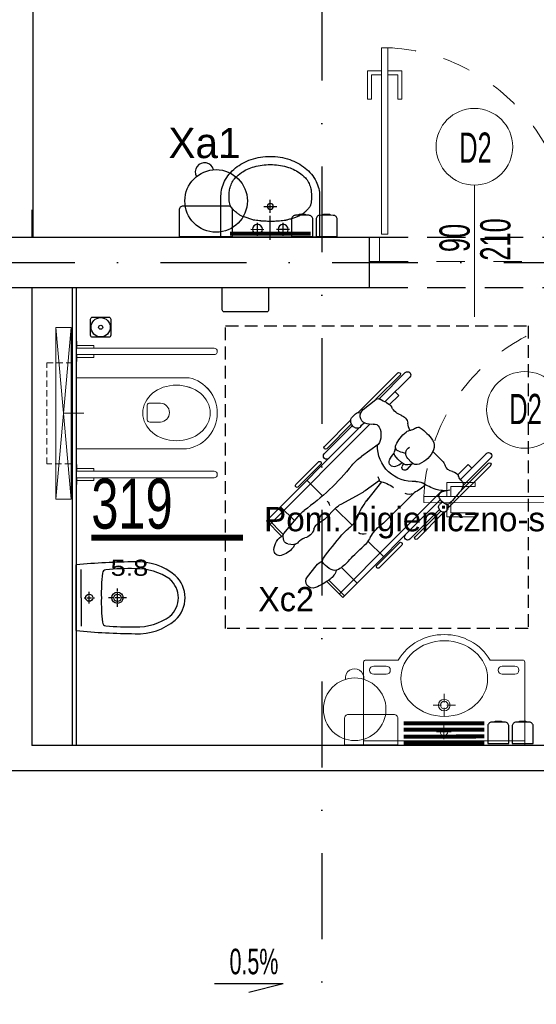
# Model space of a CAD drawing. Header units: millimetres. Extents: x 14495 to 271441, y -21035 to 2232.
# Tile 68 of 227: x 85800 to 86056, y -6146 to -5658. Entities that reach past the tile are written whole.
import ezdxf
from ezdxf.enums import TextEntityAlignment as Align

# ---------------------------------------------------------------- set-up
doc = ezdxf.new("R2010")
doc.units = ezdxf.units.MM
for name, pattern in [('$0$DASHED', [0.75, 0.5, -0.25]), ('DASHDOT', [1, 0.5, -0.25, 0, -0.25]), ('DASHED', [28.222222, 14.111111, -14.111111]), ('DASHED2', [9.525, 6.35, -3.175])]:
    doc.linetypes.add(name, pattern=pattern)
for name, color, linetype in [('-- TECH  SYMBOLE', 1, 'Continuous'), ('-- TECH NIEPEŁNOSPRAWNI', 8, 'Continuous'), ('-- TECH SPRZĘT NIEPEŁN', 1, 'Continuous'), ('-TECH SANITARNA', 1, 'Continuous'), ('_1_cienkie', 251, 'Continuous'), ('_A_widok', 1, 'Continuous'), ('_urządzenia_sanit', 1, 'Continuous'), ('A-POW-NR', 1, 'Continuous'), ('A_L_WIDOK', 1, 'Continuous'), ('A_opis', 1, 'Continuous'), ('A_OSIE', 252, 'DASHDOT'), ('A_PROJEKTOWANE', 3, 'Continuous'), ('A_SC_DZIAlOWE', 4, 'Continuous'), ('Sc-płyta cemwłókn-stelaz-wzmocnienie', 14, 'Continuous'), ('sciany projektowane', 3, 'Continuous'), ('TECH Wyp.drobne', 1, 'Continuous')]:
    doc.layers.add(name, color=color, linetype=linetype)
for name, color, linetype, lineweight in [('03', 2, 'Continuous', 13), ('A-GENM', 2, 'Continuous', 9), ('A_SANITARNE', 131, 'Continuous', 15), ('A_Stolarka_drzwi', 1, 'Continuous', 9), ('M_drzwi', 1, 'Continuous', 5), ('P-SANR-FIXT', 2, 'Continuous', 9), ('Technologia sanitarne', 1, 'Continuous', 30)]:
    doc.layers.add(name, color=color, linetype=linetype, lineweight=lineweight)
doc.layers.add('A-POW', color=2, linetype='Continuous', plot=False)
doc.styles.add('APLUS', font='arial.ttf', dxfattribs={"width": 0.6})
doc.styles.add('arial-tab', font='arial.ttf')
doc.styles.add('ARIAL1_2', font='arial.ttf', dxfattribs={"width": 1.2})
doc.styles.add('arialce', font='ARIALN.TTF')
doc.styles.add('cent', font='swissel.ttf')
doc.styles.add('cg', font='GOTHIC.TTF')
doc.styles.add('ROMANS', font='romans', dxfattribs={"width": 0.6})
doc.styles.add('switz721ltexbt', font='swissel.ttf')

# ---------------------------------------------------------------- blocks, each defined once
blk = doc.blocks.new('DRZWI Z OSCIEZNICA NIEOKALAJACA 90')
at = {"linetype": 'DASHED'}
for p, q in [((-12, 5), (-12, 99)), ((0, 5), (0, 99))]:
    blk.add_line(p, q, dxfattribs=at)
at = {"ltscale": 0.05}
blk.add_line((-39.5, 52), (25.59, 52), dxfattribs=at)
for points in [[(-12, 99), (-12, 104), (0, 104), (0, 99)], [(-12, 0), (-12, 5), (0, 5), (0, 0)], [(93.91, 9.01), (1.43, 9.01), (1.43, 6.01), (93.91, 6.01)]]:
    blk.add_lwpolyline(points, close=True)
for points in [[(82.48, 9.01), (82.48, 16.01), (68.48, 16.01), (68.48, 14.01), (80.48, 14.01), (80.48, 9.01)], [(82.48, 6.01), (82.48, -0.99), (68.48, -0.99), (68.48, 1.01), (80.48, 1.01), (80.48, 6.01)]]:
    blk.add_lwpolyline(points)
at = {"linetype": 'DASHED'}
blk.add_arc((0, 5), 94, 2.4475, 90, dxfattribs=at)
blk = doc.blocks.new('SSCVCFDSS')
blk.add_line((0, 50.02), (0, 0))
blk.add_circle((0, -19), 19)
at = {"style": 'ROMANS', "text_generation_flag": 4, "width": 0.6}
blk.add_attdef('FD1-8', text='', height=13, rotation=270, dxfattribs=at).set_placement((6.15, 55.19), align=Align.RIGHT)
for tag, p in [('90', (-8.71, 25.47)), ('200', (8.16, 25.47))]:
    blk.add_attdef(tag, text='', height=13, rotation=270, dxfattribs=at).set_placement(p, align=Align.MIDDLE)
blk.add_attdef('AL6C', text='', height=13, dxfattribs=at).set_placement((-0.56, -18.64), align=Align.MIDDLE)
blk = doc.blocks.new('wc inw')
at = {"color": 2, "lineweight": 0}
for p, q in [((-17.77, 0), (17.51, 0)), ((-4.44, -36.51), (-4.44, -41.77)), ((-3.5, -35.21), (4, -35.21)), ((4.94, -36.51), (4.94, -41.77)), ((-17.77, -54.69), (-17.51, -56.08)), ((-17.51, -56.08), (-17.12, -57.53)), ((-17.12, -57.53), (-16.6, -58.93)), ((17.12, -57.53), (16.6, -58.93)), ((17.51, -56.08), (17.12, -57.53)), ((-16.6, -58.93), (-15.97, -60.29)), ((-15.97, -60.29), (-15.22, -61.59)), ((-15.22, -61.59), (-14.37, -62.83)), ((-14.37, -62.83), (-13.41, -63.99)), ((14.37, -62.83), (13.41, -63.99)), ((15.22, -61.59), (14.37, -62.83)), ((15.97, -60.29), (15.22, -61.59)), ((16.6, -58.93), (15.97, -60.29)), ((-13.41, -63.99), (-11.77, -65.6)), ((-11.77, -65.6), (-10, -66.94)), ((-10, -66.94), (-8.71, -67.72)), ((-8.71, -67.72), (-6.54, -68.77)), ((8.71, -67.72), (6.54, -68.77)), ((10, -66.94), (8.71, -67.72)), ((11.77, -65.6), (10, -66.94)), ((13.41, -63.99), (11.77, -65.6)), ((-6.54, -68.77), (-5.07, -69.25)), ((-5.07, -69.25), (-3.02, -69.72)), ((-3.02, -69.72), (-1.52, -69.92)), ((-1.52, -69.92), (0, -70)), ((1.52, -69.92), (0, -70)), ((3.02, -69.72), (1.52, -69.92)), ((5.07, -69.25), (3.02, -69.72)), ((6.54, -68.77), (5.07, -69.25))]:
    blk.add_line(p, q, dxfattribs=at)
at = {"color": 2, "lineweight": 9}
for p, q in [((-17.77, -54.69), (-17.77, 0)), ((17.51, -56.08), (17.51, 0))]:
    blk.add_line(p, q, dxfattribs=at)
at = {"color": 8, "linetype": 'DASHED2', "lineweight": 9, "ltscale": 0.5}
blk.add_lwpolyline([(24.87, 14.5), (24.87, 2.5), (-25.13, 2.5), (-25.13, 14.5)], close=True, dxfattribs=at)
at = {"color": 2, "lineweight": 0}
for centre, radius, start, end in [((-3.24, -36.39), 1.2, 102.2339, 185.8899), ((3.75, -36.39), 1.2, 354.1101, 77.7661), ((0.25, -41.54), 4.7, 182.8022, 357.1978)]:
    blk.add_arc(centre, radius, start, end, dxfattribs=at)
blk.add_ellipse((0.05, -49.75), major_axis=(0, -16.75), ratio=0.823529, dxfattribs=at)
at = {"layer": 'Sc-płyta cemwłókn-stelaz-wzmocnienie', "lineweight": 9}
blk.add_line((-0.13, 6.25), (-0.13, -3.75), dxfattribs=at)
at = {"layer": 'Sc-płyta cemwłókn-stelaz-wzmocnienie', "color": 8, "lineweight": 9}
blk.add_lwpolyline([(-42.63, 2.5), (42.37, 2.5), (42.37, 10), (-42.63, 2.5), (-42.63, 10), (42.37, 2.5), (42.37, 10), (-42.63, 10)], dxfattribs=at)
blk = doc.blocks.new('D_wc_holder_ds - BG0900CS-706874-PW_K0')
at = {"layer": 'A-GENM', "color": 1}
for p, q in [((-392.11, 501.61), (-392.11, 493.11)), ((-390.76, 501.61), (-392.11, 501.61)), ((-386.21, 501.61), (-387.56, 501.61)), ((-386.21, 493.11), (-386.21, 501.61))]:
    blk.add_line(p, q, dxfattribs=at)
at = {"layer": 'P-SANR-FIXT', "color": 1}
for p, q in [((-390.76, 561.21), (-390.76, 493.11)), ((-387.56, 493.11), (-387.56, 561.21)), ((-390.76, 493.11), (-394.16, 493.11)), ((-394.16, 493.11), (-394.16, 492.81)), ((-384.16, 493.11), (-387.56, 493.11)), ((-384.16, 492.81), (-384.16, 493.11))]:
    blk.add_line(p, q, dxfattribs=at)
blk.add_arc((-389.16, 561.21), 1.6, 0, 180, dxfattribs=at)
blk = doc.blocks.new('umywalka vb npnsp')
at = {"layer": 'A_SANITARNE', "color": 1}
for p, q in [((364034, 420745), (364034, 420781.5)), ((364034, 420745), (363997.5, 420745)), ((364034, 420745), (364034, 420708.5)), ((364034, 420745), (364070.5, 420745)), ((364032.5, 420626), (364032.5, 420668.5)), ((364019.5, 420613), (363977, 420613)), ((364032.5, 420600), (364032.5, 420557.5)), ((364045.5, 420613), (364088, 420613))]:
    blk.add_line(p, q, dxfattribs=at)
at = {"layer": 'A_SANITARNE', "color": 2}
for p, q in [((363682.5, 420460), (363745, 420460)), ((364382.5, 420460), (364320, 420460)), ((363745, 420420), (363682.5, 420420)), ((364320, 420420), (364382.5, 420420))]:
    blk.add_line(p, q, dxfattribs=at)
blk.add_lwpolyline([(363632.5, 420814), (363632.5, 420400, 0.368325), (363644, 420390), (363804.5, 420390, 0.267589), (364032.5, 420264), (364032.5, 420264, 0.267589), (364260.5, 420390), (364421, 420390, 0.368325), (364432.5, 420400), (364432.5, 420814), (363632.5, 420814)], format="xyb", dxfattribs=at)
blk.add_lwpolyline([(363632.5, 420814), (364432.5, 420814), (364432.5, 420789.5), (363632.5, 420789.5)], close=True, dxfattribs=at)
at = {"layer": 'A_SANITARNE', "color": 1}
for centre, radius in [((364034, 420745), 18.5), ((364032.5, 420613), 29), ((364032.5, 420613), 19)]:
    blk.add_circle(centre, radius, dxfattribs=at)
at = {"layer": 'A_SANITARNE', "color": 2}
for centre, start, end in [((363682.5, 420440), 90, 270), ((363745, 420440), 270, 90), ((364320, 420440), 90, 270), ((364382.5, 420440), 270, 90)]:
    blk.add_arc(centre, 20, start, end, dxfattribs=at)
blk.add_ellipse((364032.5, 420481.5), major_axis=(-215, 0), ratio=0.872093, dxfattribs=at)
blk = doc.blocks.new('umywalka')
at = {"layer": '_urządzenia_sanit', "color": 2, "linetype": 'Continuous'}
for p, q in [((331482.45, 871398.51), (331462.04, 871398.51)), ((331462.04, 871398.51), (331462.04, 871349.58)), ((331462.7, 871380.42), (331469.16, 871380.42)), ((331465.93, 871383.65), (331465.93, 871377.19)), ((331477.27, 871370.82), (331477.27, 871377.27)), ((331460.8, 871374.04), (331472.71, 871374.04)), ((331465.93, 871364.44), (331465.93, 871370.9)), ((331474.04, 871374.04), (331480.5, 871374.04)), ((331462.7, 871367.67), (331469.16, 871367.67)), ((331462.04, 871349.58), (331482.45, 871349.58))]:
    blk.add_line(p, q, dxfattribs=at)
for centre, radius in [((331465.93, 871380.42), 2.5), ((331477.27, 871374.04), 1.5), ((331465.93, 871367.67), 2.5)]:
    blk.add_circle(centre, radius, dxfattribs=at)
for centre, radius, start, end in [((331482.45, 871382.64), 15.87, 62.6911, 90), ((331480.31, 871378.49), 20.54, 38.7372, 62.6911), ((331485.96, 871381.56), 14.99, 141.6243, 148.384), ((331483.43, 871383.56), 11.77, 135.4467, 141.6243), ((331486.24, 871380.79), 15.71, 130.0998, 135.4467), ((331483.15, 871384.46), 10.92, 123.1945, 130.0998), ((331479.37, 871390.23), 4.02, 111.7985, 123.1945), ((331479.17, 871390.73), 3.48, 101.2008, 111.7985), ((331482.2, 871375.47), 19.04, 96.6753, 101.2008), ((331481.63, 871380.31), 14.16, 90.0044, 96.6753), ((331481.63, 871356.57), 37.9, 85.928, 90.0044), ((331483.49, 871382.66), 11.75, 74.208, 85.928), ((331482.48, 871379.1), 15.45, 63.9928, 74.208), ((331485.42, 871385.12), 8.75, 46.1924, 63.9928), ((331478.68, 871378.1), 18.48, 33.9688, 46.1924), ((331476.95, 871375.8), 24.84, 18.3811, 38.7372), ((331513.86, 871371.05), 44.74, 159.7511, 162.3793), ((331501.13, 871375.75), 31.17, 156.6022, 159.7511), ((331481.83, 871384.1), 10.15, 148.384, 156.6022), ((331476.09, 871376.35), 21.61, 24.7806, 33.9688), ((331475.72, 871376.18), 22.01, 15.6775, 24.7806), ((331844.52, 871337.47), 376.71, 173.2621, 173.7185), ((331473.33, 871381.32), 2.94, 168.0964, 173.2621), ((331480.91, 871379.72), 10.69, 163.9666, 168.0964), ((331540.18, 871362.69), 72.36, 162.3793, 163.9666), ((331468.42, 871374.13), 29.6, 7.7962, 15.6775), ((331471.67, 871374.04), 30.41, 0, 18.3811), ((331531.1, 871374.44), 61.22, 177.7403, 180.3698), ((331496.08, 871375.82), 26.18, 173.7185, 177.7403), ((331467.78, 871374.04), 30.24, 0, 7.7962), ((331531.1, 871373.65), 61.22, 179.6302, 182.2597), ((331496.08, 871372.27), 26.18, 182.2597, 186.2815), ((331467.78, 871374.04), 30.24, 352.2038, 0), ((331471.67, 871374.04), 30.41, 341.6189, 0), ((331844.52, 871410.62), 376.71, 186.2815, 186.7379), ((331473.33, 871366.77), 2.94, 186.7379, 191.9036), ((331480.91, 871368.37), 10.69, 191.9036, 196.0334), ((331475.72, 871371.91), 22.01, 335.2194, 344.3225), ((331468.42, 871373.96), 29.6, 344.3225, 352.2038), ((331540.18, 871385.4), 72.36, 196.0334, 197.6207), ((331513.86, 871377.04), 44.74, 197.6207, 200.2489), ((331501.13, 871372.34), 31.17, 200.2489, 203.3978), ((331476.09, 871371.74), 21.61, 326.0312, 335.2194), ((331476.95, 871372.29), 24.84, 321.2628, 341.6189), ((331481.83, 871363.99), 10.15, 203.3978, 211.616), ((331485.96, 871366.53), 14.99, 211.616, 218.3757), ((331483.43, 871364.53), 11.77, 218.3757, 224.5533), ((331486.24, 871367.3), 15.71, 224.5533, 229.9002), ((331485.42, 871362.97), 8.75, 296.0072, 313.8076), ((331480.31, 871369.6), 20.54, 297.3089, 321.2628), ((331478.68, 871369.99), 18.48, 313.8076, 326.0312), ((331483.15, 871363.63), 10.92, 229.9002, 236.8055), ((331479.37, 871357.86), 4.02, 236.8055, 248.2015), ((331479.17, 871357.36), 3.48, 248.2015, 258.7992), ((331482.2, 871372.62), 19.04, 258.7992, 263.3247), ((331481.63, 871367.78), 14.16, 263.3247, 269.9956), ((331481.63, 871391.52), 37.9, 269.9956, 274.072), ((331482.45, 871365.45), 15.87, 270, 297.3089), ((331483.49, 871365.43), 11.75, 274.072, 285.792), ((331482.48, 871368.99), 15.45, 285.792, 296.0072)]:
    blk.add_arc(centre, radius, start, end, dxfattribs=at)
blk = doc.blocks.new('bidet')
at = {"color": 2}
blk.add_line((1.5, 54.02), (34.1, 54.02), dxfattribs=at)
at = {"color": 1}
for p, q in [((17.8, 51.52), (3.8, 51.52)), ((17.8, 51.52), (31.8, 51.52)), ((17.8, 50), (17.8, 48.96)), ((15.02, 47.52), (16.18, 47.52)), ((16.64, 47.52), (17.8, 47.52)), ((17.8, 48.56), (17.8, 47.52)), ((17.8, 47.52), (17.8, 46.47)), ((17.8, 47.52), (18.96, 47.52)), ((17.8, 45.94), (17.8, 44.89)), ((19.56, 47.52), (20.71, 47.52)), ((17.8, 36.77), (17.8, 37.97)), ((17.8, 35.12), (17.8, 36.32)), ((17.8, 33.52), (17.8, 34.72)), ((13.28, 33.52), (14.59, 33.52)), ((14.9, 33.52), (16.21, 33.52)), ((16.49, 33.52), (17.8, 33.52)), ((17.8, 33.52), (19.11, 33.52)), ((17.8, 32.31), (17.8, 33.52)), ((17.8, 30.76), (17.8, 31.96)), ((17.8, 29.11), (17.8, 30.31)), ((19.46, 33.52), (20.77, 33.52)), ((21.08, 33.52), (22.39, 33.52))]:
    blk.add_line(p, q, dxfattribs=at)
for centre, radius in [((17.8, 47.52), 1.75), ((17.8, 33.52), 2.77), ((17.8, 33.52), 1.82)]:
    blk.add_circle(centre, radius, dxfattribs=at)
at = {"color": 2}
for centre, radius, start, end in [((341.42, 21.92), 341.43, 174.6066, 179.5285), ((-305.82, 21.92), 341.43, 0.4715, 5.3934), ((132.64, 27.85), 129.28, 174.9124, 181.3833), ((5.85, 39.03), 2, 96.0644, 171.6591), ((15.68, -55.2), 96.73, 88.7471, 95.9614), ((19.92, -55.2), 96.73, 84.0386, 91.2529), ((29.75, 39.03), 2, 8.3409, 83.9356), ((-97.04, 27.85), 129.28, 358.6167, 5.0876), ((28.61, 23.38), 28.64, 177.2876, 220.2254), ((31.77, 23.95), 28.39, 178.4126, 215.4929), ((3.83, 23.95), 28.39, 324.5071, 1.5874), ((6.99, 23.38), 28.64, 319.7746, 2.7124), ((17.8, 14.97), 14.97, 222.3661, 317.6339), ((17.8, 15.43), 12.12, 221.0711, 318.9289)]:
    blk.add_arc(centre, radius, start, end, dxfattribs=at)
blk = doc.blocks.new('niepełnosprawny')
at = {"layer": '-- TECH SPRZĘT NIEPEŁN', "color": 8, "linetype": 'DASHED2'}
blk.add_lwpolyline([(0, 0), (150, 0), (150, 150), (0, 150)], close=True, dxfattribs=at)
at = {"color": 252}
for p, q in [((48.81, 78.49), (98.5, 128.03)), ((50.55, 83.75), (96.73, 129.8)), ((103.44, 121.4), (95.9, 128.97)), ((104.29, 122.22), (96.73, 129.8)), ((96.56, 115.8), (89.65, 122.74)), ((102.89, 121.08), (93.5, 113.25)), ((106.38, 121.06), (104.56, 121.48)), ((108.08, 119.1), (108.33, 116.21)), ((67.44, 104.01), (78.65, 115.18)), ((68.64, 102.8), (79.85, 113.97)), ((76.53, 109.66), (84.24, 101.92)), ((124.41, 109.47), (118.88, 105.04)), ((46.67, 87.92), (59.79, 101)), ((48.59, 87.63), (60.89, 99.89)), ((49.48, 87.1), (63.48, 101.06)), ((95.34, 100.38), (90.54, 95.64)), ((125.99, 98.78), (133.76, 90.99)), ((126.68, 99.76), (134.59, 91.82)), ((81.65, 42.57), (132.83, 93.59)), ((90.52, 95.62), (98.8, 87.32)), ((88.32, 92.66), (83.28, 83.24)), ((86.14, 43.52), (134.59, 91.82)), ((119.74, 92.55), (127.51, 84.76)), ((23.27, 64.59), (42.97, 84.23)), ((45.28, 87.25), (43.68, 85.63)), ((41.51, 81.82), (36.44, 75.54)), ((48.38, 81.59), (49.73, 82.94)), ((58.81, 74.31), (64.73, 82.64)), ((76.71, 73.72), (81.8, 80.85)), ((77.24, 72.74), (86.69, 80.08)), ((106.69, 79.4), (114.39, 71.68)), ((23.2, 60.9), (36.17, 73.83)), ((24.38, 63.49), (36.36, 75.44)), ((107.51, 63.82), (118.72, 74.99)), ((108.71, 62.61), (119.92, 73.79)), ((25.41, 58.69), (37.73, 70.97)), ((34.45, 64.17), (39.01, 68.72)), ((82.76, 56.53), (96.49, 70.37)), ((34.45, 64.17), (32.68, 65.94)), ((60.48, 65.72), (62.59, 66.34)), ((66.1, 64.6), (64.24, 66.03)), ((66.22, 64.49), (67.8, 62.74)), ((67.59, 58), (65.78, 59.63)), ((68.33, 62.01), (69.79, 62.52)), ((68.36, 57.02), (68.78, 58.58)), ((68.57, 57.8), (71.18, 60.21)), ((91.02, 43.97), (105.75, 58.66)), ((91.79, 43.32), (104.58, 56.07)), ((92.39, 41.72), (105.68, 54.97)), ((62.36, 47.32), (66.88, 42.58)), ((81.85, 40.7), (81.48, 44.24)), ((69.17, 18.56), (90.42, 39.75)), ((81.37, 38.77), (82.34, 42.64)), ((81.79, 41.32), (81.96, 41.14)), ((90.63, 39.78), (89.62, 39.63)), ((92.27, 41.46), (91.49, 40.32)), ((68.78, 29.74), (73.88, 34.82)), ((63.27, 20.71), (76.18, 33.59)), ((65.48, 18.5), (79.33, 32.31)), ((68.06, 19.67), (82.57, 34.13)), ((68.78, 29.74), (70.54, 27.97))]:
    blk.add_line(p, q, dxfattribs=at)
for centre, radius, start, end in [((111.33, 117.6), 8.42, 92.0801, 152.3176), ((102.55, 125.67), 11.71, 309.8076, 344.0873), ((111.13, 123.23), 2.79, 344.0873, 92.0801), ((104.13, 119.6), 1.93, 77.0103, 129.8071), ((105.88, 118.9), 2.21, 4.9834, 77.0103), ((79.25, 114.58), 0.85, 314.9142, 134.9142), ((100.85, 104.43), 11.48, 129.8071, 144.4036), ((110.36, 109.57), 5.38, 124.7918, 166.9989), ((105.9, 115.99), 2.44, 304.7918, 4.9834), ((107.45, 119.78), 4.04, 282.636, 309.8076), ((-7.73, 182.16), 122.05, 309.0761, 324.4036), ((99.03, 112.19), 6.25, 286.0249, 346.9989), ((126.57, 106.78), 3.45, 336.8833, 128.6769), ((68.04, 103.4), 0.85, 134.9142, 314.9142), ((88.21, 107.59), 10.14, 314.6602, 335.0414), ((102.23, 101.07), 5.32, 106.0249, 155.0414), ((124.41, 98.13), 8.85, 128.6769, 154.4635), ((97.6, 119.15), 34.95, 323.1752, 336.8833), ((60.34, 100.44), 0.781, 314.9142, 134.9142), ((64.58, 99.95), 1.56, 314.9142, 134.9142), ((89.04, 101.08), 2.52, 214.2913, 270.2275), ((249.89, -78.93), 225.21, 126.7532, 130.4972), ((116.44, 99.76), 2.19, 46.2022, 126.7532), ((107.46, 90.39), 15.16, 28.3964, 46.2022), ((117.64, 95.9), 3.59, 329.7496, 28.3964), ((118.44, 103.54), 8.91, 287.5671, 323.1752), ((99.28, 86.8), 12.43, 134.6602, 151.8587), ((103.91, 103.91), 19.48, 311.2166, 329.7496), ((46.91, 85.64), 2.29, 95.9124, 135.2876), ((47.07, 84.08), 3.86, 21.6213, 95.9124), ((87.4, 100.04), 17.08, 292.3021, 320.9702), ((118.76, 74.62), 23.29, 130.4972, 140.9702), ((160.39, 39.43), 66.23, 131.2166, 139.4117), ((44.6, 79.33), 3.97, 23.0576, 141.0879), ((45.49, 83.83), 2.56, 135.2876, 199.0105), ((48.74, 84.75), 2.06, 299.3232, 21.6213), ((84.46, 68.62), 24.2, 129.0761, 144.5991), ((64.04, 93.53), 21.81, 324.4898, 331.8587), ((105.55, 55.79), 30.75, 112.3021, 130.5822), ((98.17, 81.67), 5.1, 343.6072, 29.25), ((51.53, 79.78), 3.63, 119.3232, 158.5971), ((41.65, 78.08), 7.18, 349.4627, 23.0576), ((114.36, 61.15), 19.56, 119.084, 142.3635), ((95.54, 94.99), 19.16, 299.084, 319.4117), ((37.8, 74.45), 1.75, 141.0879, 213.4671), ((21.26, 63.51), 18.09, 22.0627, 33.4671), ((51.38, 76.27), 2.72, 169.4627, 244.8586), ((54.05, 81.97), 9.02, 244.8586, 301.8594), ((59.57, 57.07), 17.61, 355.5754, 91.6), ((82.24, 90.41), 17.58, 244.2845, 252.7304), ((94.58, 77.41), 17.97, 192.1882, 216.1337), ((119.32, 74.39), 0.85, 314.9142, 134.9142), ((42.99, 72.32), 5.36, 202.0627, 241.4836), ((70.78, 58.8), 10.8, 113.3822, 135.1523), ((67.46, 66.49), 2.42, 342.2091, 113.3822), ((75.87, 90.84), 29.05, 315.2262, 322.3635), ((23.83, 64.04), 0.781, 134.9142, 314.9142), ((36.54, 60.45), 8.14, 18.4308, 61.4836), ((66.49, 49.45), 17.71, 114.5005, 141.3241), ((60.04, 63.6), 2.17, 14.0842, 114.5005), ((97.1, 72.89), 36.04, 194.0842, 199.799), ((63.11, 64.55), 1.86, 52.4373, 106.2854), ((65.53, 63.87), 0.929, 42.02, 52.4373), ((61.22, 68.49), 8.97, 318.6218, 342.2091), ((108.11, 63.22), 0.85, 134.9142, 314.9142), ((24.3, 59.8), 1.56, 134.9142, 314.9142), ((48.96, 64.59), 4.95, 198.4308, 262.4364), ((46.78, 48.12), 11.66, 64.6399, 82.4364), ((56.18, 57.7), 4.51, 141.3241, 176.2431), ((63.24, 57.1), 3.58, 44.9142, 150.3518), ((64.49, 59.76), 4.45, 344.6393, 42.02), ((70.25, 61.22), 1.38, 312.7414, 109.1452), ((78.06, 58.83), 5.46, 340.0191, 23.7416), ((104.65, 59.76), 1.56, 314.9142, 134.9142), ((52.03, 54.54), 1.84, 135.8677, 215.1309), ((48.23, 58.22), 3.45, 315.8677, 356.2431), ((56.31, 59.06), 13.21, 293.0477, 337.2881), ((65.2, 55.34), 3.58, 337.2881, 47.9487), ((82.68, 55.29), 5.58, 175.5754, 210.5582), ((62.59, 66.81), 22.64, 315.484, 332.9886), ((105.13, 55.52), 0.781, 314.9142, 134.9142), ((70.93, 67.84), 24.94, 215.1309, 234.9585), ((39.97, 30.07), 44.02, 20.7313, 30.5582), ((59.51, 51.55), 5.05, 234.9585, 293.0477), ((75.82, 43.64), 5.69, 6.0149, 20.7313), ((84.4, 42.12), 2.13, 59.267, 165.9433), ((81.38, 37.04), 8.04, 31.2032, 59.267), ((89.64, 43.07), 1.32, 82.6942, 142.7407), ((89.4, 41.25), 3.15, 19.3206, 82.6942), ((70.93, 46.43), 5.58, 223.6333, 251.3772), ((67.69, 36.81), 4.56, 8.0457, 71.3772), ((86.67, 45.33), 2.41, 274.4036, 322.7407), ((86.68, 40.25), 1.84, 314.2095, 31.2032), ((89.46, 40.71), 1.1, 211.3327, 278.7192), ((90.44, 41.04), 1.28, 278.7192, 325.6132), ((91.5, 41.99), 0.934, 325.6132, 19.3206), ((75.93, 37.98), 3.76, 188.0457, 250.1291), ((72.79, 29.3), 5.46, 41.141, 70.1291), ((31.71, 96.75), 80.67, 308.4599, 314.2095), ((78.49, 34.28), 2.1, 221.141, 280.3265), ((77.64, 38.93), 6.83, 280.3265, 308.4599), ((64.37, 19.61), 1.56, 134.9142, 314.9142), ((68.61, 19.12), 0.781, 134.9142, 314.9142)]:
    blk.add_arc(centre, radius, start, end, dxfattribs=at)
blk = doc.blocks.new('POW')
at = {"const_width": 5}
blk.add_lwpolyline([(125.32, 0), (0, 0)], dxfattribs=at)
at = {"style": 'switz721ltexbt'}
blk.add_attdef('001', (-1.78, 12.35), '', height=41.18, dxfattribs=at)

msp = doc.modelspace()

# ---------------------------------------------------------------- linework, layer by layer
at = {"layer": '-TECH SANITARNA', "color": 1, "const_width": 2}
msp.add_lwpolyline([(86030.28, -6006.78), (85990.28, -6006.85)], dxfattribs=at)
at = {"layer": '-TECH SANITARNA', "color": 1, "linetype": '$0$DASHED', "ltscale": 5, "const_width": 2}
for points in [[(86030.29, -6009.96), (85990.29, -6010.03)], [(86030.3, -6013.33), (85990.3, -6013.4)], [(86030.3, -6016.52), (85990.3, -6016.59)]]:
    msp.add_lwpolyline(points, dxfattribs=at)
at = {"layer": '03', "color": 1}
msp.add_lwpolyline([(85985.4, -6002.41), (85962.9, -6002.45, 0.414214), (85960.91, -6004.45), (85960.93, -6017.45), (85987.43, -6017.4), (85987.41, -6004.4, 0.414214)], format="xyb", close=True, dxfattribs=at)
msp.add_circle((85966.03, -5999.83), 15.5, dxfattribs=at)
msp.add_arc((85965.98, -5984.33), 4.56, 351.747, 188.6534, dxfattribs=at)
at = {"layer": '_1_cienkie', "linetype": 'DASHED2', "ltscale": 3}
for p, q in [((85973.36, -5765.87), (86078.36, -5765.87)), ((85973.36, -5790.87), (86079.36, -5790.87))]:
    msp.add_line(p, q, dxfattribs=at)
at = {"layer": '_A_widok'}
for p, q in [((85825.87, -5790.87), (85825.87, -6017.87)), ((85827.87, -5790.87), (85827.87, -6017.87))]:
    msp.add_line(p, q, dxfattribs=at)
at = {"layer": 'A_L_WIDOK'}
for q in [(85896.4, -6135.95), (85913.48, -6140.2)]:
    msp.add_line((85930.57, -6135.95), q, dxfattribs=at)
at = {"layer": 'A_OSIE', "ltscale": 85}
for p, q in [((85949.79, -4964.93), (85949.79, -7648.79)), ((82295.57, -5778.37), (86562.74, -5778.37))]:
    msp.add_line(p, q, dxfattribs=at)
at = {"layer": 'A_PROJEKTOWANE'}
for p, q in [((85491.55, -5765.87), (85826.32, -5765.87)), ((85793.87, -5765.87), (85973.36, -5765.87)), ((85973.36, -5790.87), (85973.36, -5765.87)), ((85491.55, -5790.87), (85826.32, -5790.87)), ((85793.87, -5790.87), (85973.36, -5790.87))]:
    msp.add_line(p, q, dxfattribs=at)
at = {"layer": 'A_SC_DZIAlOWE'}
for p, q in [((85806.37, -5320.37), (85806.37, -5765.87)), ((85805.87, -5752.27), (85805.87, -5765.87)), ((85805.87, -5790.87), (85805.87, -6017.87)), ((86275.61, -6017.87), (85805.87, -6017.87)), ((86275.61, -6030.37), (85793.87, -6030.37))]:
    msp.add_line(p, q, dxfattribs=at)
at = {"layer": 'TECH Wyp.drobne', "color": 1}
for points in [[(85903.41, -5750.51), (85880.91, -5750.47, 0.414214), (85878.91, -5752.47), (85878.89, -5765.47), (85905.39, -5765.51), (85905.41, -5752.51, 0.414214)], [(85943.22, -5755.02), (85936.72, -5755.01, 0.414214), (85934.71, -5757), (85934.7, -5765.5), (85945.2, -5765.52), (85945.21, -5757.02, 0.414214)], [(85955.35, -5755.04), (85948.85, -5755.03, 0.414214), (85946.85, -5757.02), (85946.84, -5765.52), (85957.34, -5765.54), (85957.35, -5757.04, 0.414214)], [(85922.31, -5802.87), (85901.31, -5802.87, -0.414214), (85900.31, -5801.87), (85900.31, -5790.87), (85923.31, -5790.87), (85923.31, -5801.87, -0.414214)], [(85845.03, -5806.5), (85845.03, -5814.5, -0.414214), (85844.03, -5815.5), (85836.03, -5815.5, -0.414214), (85835.03, -5814.5), (85835.03, -5806.5, -0.414214), (85836.03, -5805.5), (85844.03, -5805.5, -0.414214)], [(86040.46, -6006.27), (86033.96, -6006.27, 0.414214), (86031.96, -6008.27), (86031.96, -6016.77), (86042.46, -6016.77), (86042.46, -6008.27, 0.414214)], [(86052.6, -6006.27), (86046.1, -6006.27, 0.414214), (86044.1, -6008.27), (86044.1, -6016.77), (86054.6, -6016.77), (86054.6, -6008.27, 0.414214)]]:
    msp.add_lwpolyline(points, format="xyb", close=True, dxfattribs=at)
for points in [[(85941.52, -5755.01), (85938.42, -5755.01), (85938.42, -5754.46), (85941.52, -5754.46)], [(85953.65, -5755.03), (85950.55, -5755.03), (85950.55, -5754.48), (85953.65, -5754.48)], [(86038.76, -6006.27), (86035.66, -6006.27), (86035.66, -6005.72), (86038.76, -6005.72)], [(86050.9, -6006.27), (86047.8, -6006.27), (86047.8, -6005.72), (86050.9, -6005.72)]]:
    msp.add_lwpolyline(points, close=True, dxfattribs=at)
at = {"layer": 'TECH Wyp.drobne', "color": 1, "const_width": 2}
msp.add_lwpolyline([(85904.12, -5764.1), (85944.12, -5764.16)], dxfattribs=at)
at = {"layer": 'TECH Wyp.drobne', "color": 1}
for centre, radius in [((85897.28, -5747.9), 15.5), ((85840.03, -5810.5), 4.78), ((85840.03, -5810.5), 1)]:
    msp.add_circle(centre, radius, dxfattribs=at)
msp.add_arc((85891.53, -5733.5), 4.56, 13.3001, 210.2066, dxfattribs=at)

# ---------------------------------------------------------------- block references
at = {"layer": '-- TECH NIEPEŁNOSPRAWNI', "xscale": -1, "rotation": 89.9960698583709}
msp.add_blockref('niepełnosprawny', (86052.01, -5809.81), dxfattribs=at)
at = {"layer": '_urządzenia_sanit', "xscale": -1, "rotation": 269.9039791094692}
msp.add_blockref('umywalka', (-786004.19, -335767.13), dxfattribs=at)
at = {"layer": 'A-POW-NR'}
ref = msp.add_blockref('POW', (85520.44, -5903.99), dxfattribs=dict(at, xscale=0.6, yscale=0.6, zscale=0.6))
ref.add_attrib('88,88', '6.3', dxfattribs={"layer": 'A-POW', "height": 8, "style": 'ARIAL1_2', "width": 1.2}).set_placement((85548.66, -5922.84), align=Align.RIGHT)
ref.add_attrib('POKOJ', 'pom. hig.-sanit. person.', (85606.12, -5900.78), dxfattribs={"layer": 'A-POW', "height": 12, "style": 'arialce', "width": 1.2})
ref.add_attrib('001', '342', (85520.44, -5899.48), dxfattribs={"layer": '0', "height": 24.71, "style": 'switz721ltexbt', "width": 0.7})
ref = msp.add_blockref('POW', (85835.41, -5914.84), dxfattribs=dict(at, xscale=0.6, yscale=0.6, zscale=0.6))
ref.add_attrib('88,88', '5.8', dxfattribs={"layer": 'A-POW', "height": 8, "style": 'ARIAL1_2', "width": 1.2}).set_placement((85863.63, -5933.69), align=Align.RIGHT)
ref.add_attrib('POKOJ', 'Pom. higieniczno-sanit.', (85921.08, -5911.63), dxfattribs={"layer": 'A-POW', "height": 12, "style": 'arialce', "width": 1.2})
ref.add_attrib('001', '319', (85835.41, -5910.33), dxfattribs={"layer": '0', "height": 24.71, "style": 'switz721ltexbt', "width": 0.7})
at = {"layer": 'A_SANITARNE', "xscale": 0.1, "yscale": 0.1, "zscale": 0.1, "rotation": 180}
msp.add_blockref('umywalka vb npnsp', (122413.68, 36063.53), dxfattribs=at)
at = {"layer": 'A_Stolarka_drzwi', "xscale": -1}
for p, rotation in [((85973.36, -5765.87), 270.0000000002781), ((86094.21, -5903.47), 359.9921397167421)]:
    msp.add_blockref('DRZWI Z OSCIEZNICA NIEOKALAJACA 90', p, dxfattribs=dict(at, rotation=rotation))
at = {"layer": 'M_drzwi'}
ref = msp.add_blockref('SSCVCFDSS', (86025.36, -5740.03), dxfattribs=dict(at, rotation=180.0000000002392))
ref.add_attrib('90', '210', dxfattribs={"layer": '0', "height": 15, "rotation": 270, "style": 'cent', "text_generation_flag": 6, "width": 0.6}).set_placement((86035.75, -5767), align=Align.MIDDLE)
ref.add_attrib('200', '90', dxfattribs={"layer": '0', "height": 15, "rotation": 270, "style": 'cent', "text_generation_flag": 6, "width": 0.6}).set_placement((86015.53, -5766.25), align=Align.MIDDLE)
ref.add_attrib('AL6C', 'D2', dxfattribs={"layer": '0', "height": 15, "style": 'arial-tab', "width": 0.6}).set_placement((86025.92, -5721.38), align=Align.MIDDLE)
ref = msp.add_blockref('SSCVCFDSS', (86069.41, -5851.48), dxfattribs=dict(at, rotation=270))
ref.add_attrib('90', '90', dxfattribs={"layer": '0', "height": 15, "style": 'cent', "width": 0.6}).set_placement((86096.38, -5841.09), align=Align.MIDDLE)
ref.add_attrib('200', '210', dxfattribs={"layer": '0', "height": 15, "style": 'cent', "width": 0.6}).set_placement((86095.63, -5861.31), align=Align.MIDDLE)
ref.add_attrib('AL6C', 'D2', dxfattribs={"layer": '0', "height": 15, "style": 'arial-tab', "width": 0.6}).set_placement((86050.76, -5850.92), align=Align.MIDDLE)
at = {"layer": 'sciany projektowane', "color": 4, "lineweight": 0, "rotation": 90}
msp.add_blockref('bidet', (85881.88, -5962.39), dxfattribs=at)
at = {"layer": 'TECH Wyp.drobne', "color": 1, "xscale": -1, "rotation": 269.9965001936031}
for p in [(85335.08, -5433.28), (85335.08, -5433.28), (85335.08, -5494.28), (85335.08, -5494.28)]:
    msp.add_blockref('D_wc_holder_ds - BG0900CS-706874-PW_K0', p, dxfattribs=at)
at = {"layer": 'Technologia sanitarne'}
for rotation in [89.99254673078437, 89.99604662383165, 89.99254673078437]:
    msp.add_blockref('wc inw', (85827.87, -5853.04), dxfattribs=dict(at, rotation=rotation))

# ---------------------------------------------------------------- texts
at = {"layer": '-- TECH  SYMBOLE', "color": 1, "style": 'cg'}
msp.add_text('Xa1', height=15, rotation=359.9615, dxfattribs=at).set_placement((85873.68, -5726.66))
at = {"layer": '-- TECH  SYMBOLE', "color": 2, "style": 'cg'}
msp.add_text('Xc2', height=12, dxfattribs=at).set_placement((85918.14, -5951.27))
at = {"layer": 'A_opis', "linetype": 'Continuous', "ltscale": 0.005, "insert": (85900.99, -6118.53), "char_height": 12.675, "width": 215.401, "attachment_point": 1, "style": 'APLUS'}
msp.add_mtext(' 0.5%', dxfattribs=at)

doc.saveas('drawing.dxf')
